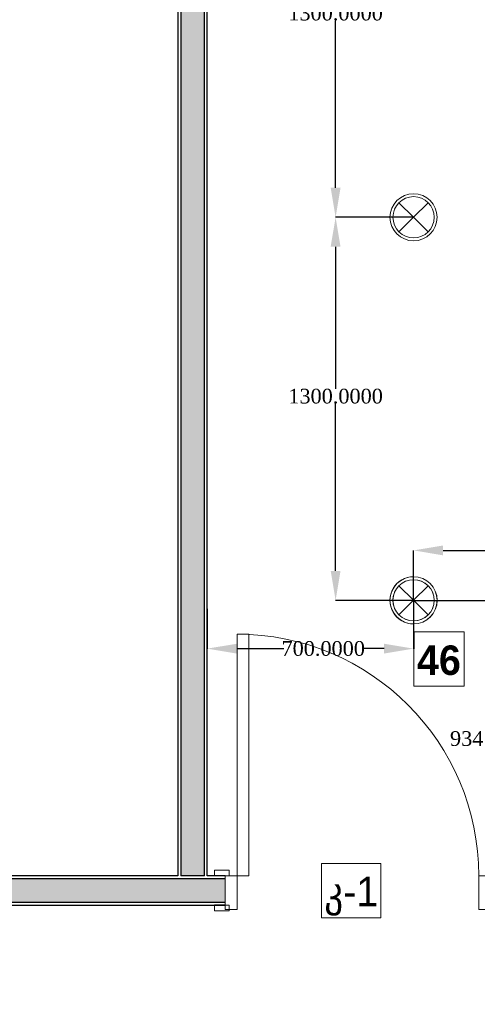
# Model space of a CAD drawing. Header units: millimetres. Extents: x 0 to 88385, y 0 to 41127.
# Tile 79 of 244: x 52437 to 53990, y 22507 to 25849. Entities that reach past the tile are written whole.
import ezdxf
from ezdxf import colors
from ezdxf.entities.mleader import LeaderData, LeaderLine
from ezdxf.math import Vec2, Vec3

# ---------------------------------------------------------------- set-up
doc = ezdxf.new("R2010")
doc.units = ezdxf.units.MM
doc.header["$MEASUREMENT"] = 0
doc.set_wipeout_variables(frame=1)
doc.layers.add('- განათება', color=7, linetype='Continuous')
doc.layers.add('New_Structural - Bearing', color=7, linetype='Continuous')
for name, color, linetype, lineweight in [('New_Annotation - Text_Pen_No__20', 1, 'Continuous', 0), ('New_Archicad Doors_Pen_No__1', 7, 'Continuous', 13), ('New_Structural - Bearing_Pen_No__1', 7, 'Continuous', 13)]:
    doc.layers.add(name, color=color, linetype=linetype, lineweight=lineweight)
for name, color, linetype, lineweight, true_color in [('New_Interior - Lamp_Pen_No__77', 7, 'Continuous', 20, 0xffeb28), ('New_Structural - Bearing_Pen_No__5', 7, 'Continuous', 25, 0x40a5ff), ('New_Structural - Bearing_Pen_No__57', 7, 'Continuous', 25, 0xdcd214)]:
    doc.layers.add(name, color=color, linetype=linetype, lineweight=lineweight, true_color=true_color)
doc.styles.add('GENERATED_STYLE_2', font='txt')
doc.styles.add('GENERATED_STYLE_3', font='txt')
doc.styles.get("Standard").update_dxf_attribs({"font": 'sylfaen.ttf'})
doc.dimstyles.get("Standard").update_dxf_attribs({"dimtxt": 0.18, "dimasz": 0.18, "dimexe": 0.18, "dimexo": 0.0625, "dimgap": 0.09, "dimtad": 0, "dimtih": 1, "dimtoh": 1, "dimdec": 4, "dimzin": 0, "dimdsep": 46, "dimtxsty": 'Standard', "dimcen": 0.09, "dimadec": 0, "dimazin": 0, "dimtfac": 1, "dimtdec": 4, "dimtofl": 0, "dimtmove": 0, "dimatfit": 3, "dimfxl": 1, "dimtolj": 1, "dimtzin": 0, "dimarcsym": 0})

# ---------------------------------------------------------------- blocks, each defined once
blk = doc.blocks.new('Door_3')
at = {"layer": 'New_Archicad Doors_Pen_No__1', "color": 7, "linetype": 'Continuous', "lineweight": 13}
for p, q in [((370, 0), (370, 820)), ((370, 820), (410, 820)), ((410, 820), (410, 0)), ((-487, 0), (-487, 19)), ((-487, 19), (-437, 19)), ((-437, 0), (-487, 0)), ((-450, 0), (-487, 0)), ((-450, 0), (-487, 0)), ((-410, 0), (-450, 0)), ((-450, 0), (-450, -115)), ((-450, 0), (-450, -10)), ((-450, 0), (-450, -10)), ((-437, 19), (-437, 0)), ((-410, -115), (-410, 0)), ((410, 0), (370, 0)), ((450, 0), (410, 0)), ((410, 0), (410, -115)), ((437, 19), (487, 19)), ((437, 0), (437, 19)), ((487, 0), (437, 0)), ((450, -115), (450, 0)), ((450, 0), (450, -10)), ((450, 0), (450, -10)), ((450, 0), (487, 0)), ((450, 0), (487, 0)), ((487, 19), (487, 0)), ((-450, -10), (-450, -90)), ((-450, -10), (-450, -90)), ((450, -10), (450, -90)), ((450, -10), (450, -90)), ((-487, -119), (-487, -100)), ((-487, -100), (-437, -100)), ((-450, -100), (-487, -100)), ((-450, -100), (-487, -100)), ((-450, -90), (-450, -100)), ((-450, -90), (-450, -100)), ((-437, -100), (-437, -119)), ((437, -100), (487, -100)), ((437, -119), (437, -100)), ((450, -90), (450, -100)), ((450, -90), (450, -100)), ((450, -100), (487, -100)), ((450, -100), (487, -100)), ((487, -100), (487, -119)), ((-437, -119), (-487, -119)), ((-450, -115), (-410, -115)), ((410, -115), (450, -115)), ((487, -119), (437, -119))]:
    blk.add_line(p, q, dxfattribs=at)
blk.add_arc((410, 0), 820, 90, 180, dxfattribs=at)
blk = doc.blocks.new('Wall_62', base_point=(-19144.8, 22843.6))
at = {"layer": 'New_Structural - Bearing_Pen_No__57', "linetype": 'Continuous', "lineweight": 25, "true_color": 0xdcd214}
blk.add_hatch(color=52, dxfattribs=at).paths.add_polyline_path([(-33809.3, 22933.6), (-33809.3, 22853.6), (-31105.2, 22853.6), (-31105.2, 22933.6)])
at = {"layer": 'New_Structural - Bearing_Pen_No__1', "color": 7, "linetype": 'Continuous', "lineweight": 13}
for p, q in [((-31105.2, 22943.6), (-31105.2, 22933.6)), ((-31105.2, 22933.6), (-31105.2, 22853.6)), ((-31105.2, 22853.6), (-31105.2, 22843.6))]:
    blk.add_line(p, q, dxfattribs=at)
at = {"layer": 'New_Structural - Bearing_Pen_No__5', "color": 161, "linetype": 'Continuous', "lineweight": 25, "true_color": 0x40a5ff}
for p, q in [((-31105.2, 22933.6), (-33809.3, 22933.6)), ((-31105.2, 22943.6), (-31142.2, 22943.6)), ((-33809.3, 22853.6), (-31105.2, 22853.6)), ((-31105.2, 22843.6), (-31142.2, 22843.6))]:
    blk.add_line(p, q, dxfattribs=at)
at = {"layer": 'New_Structural - Bearing_Pen_No__5', "color": 161, "linetype": 'Continuous', "lineweight": 25, "true_color": 0x40a5ff, "flags": 128}
for points in [[(-31266.2, 22943.6), (-33809.3, 22943.6)], [(-31176.2, 22943.6), (-31256.2, 22943.6)], [(-31105.2, 22943.6), (-31166.2, 22943.6)], [(-33809.3, 22843.6), (-31105.2, 22843.6)]]:
    blk.add_lwpolyline(points, dxfattribs=at)
at = {"layer": 'New_Archicad Doors_Pen_No__1', "color": 7, "linetype": 'Continuous', "lineweight": 13, "xscale": -1, "zscale": 1000}
blk.add_blockref('Door_3', (-30655.2, 22943.6), dxfattribs=at)
blk = doc.blocks.new('Wall_65', base_point=(-31266.2, 22843.6))
at = {"layer": 'New_Structural - Bearing_Pen_No__57', "linetype": 'Continuous', "lineweight": 25, "true_color": 0xdcd214}
blk.add_hatch(color=52, dxfattribs=at).paths.add_polyline_path([(-31256.2, 32588), (-31256.2, 22943.6), (-31176.2, 22943.6), (-31176.2, 32588)])
at = {"layer": 'New_Structural - Bearing_Pen_No__1', "color": 7, "linetype": 'Continuous', "lineweight": 13, "flags": 128}
blk.add_lwpolyline([(-31256.2, 22943.6), (-31176.2, 22943.6)], dxfattribs=at)
at = {"layer": 'New_Structural - Bearing_Pen_No__5', "color": 161, "linetype": 'Continuous', "lineweight": 25, "true_color": 0x40a5ff}
for p, q in [((-31256.2, 32588), (-31256.2, 22943.6)), ((-31176.2, 22943.6), (-31176.2, 32588))]:
    blk.add_line(p, q, dxfattribs=at)
at = {"layer": 'New_Structural - Bearing_Pen_No__5', "color": 161, "linetype": 'Continuous', "lineweight": 25, "true_color": 0x40a5ff, "flags": 128}
for points in [[(-31166.2, 22943.6), (-31166.2, 32588)], [(-31266.2, 29284.6), (-31266.2, 22943.6)]]:
    blk.add_lwpolyline(points, dxfattribs=at)
blk = doc.blocks.new('Recessed Spot')
at = {"layer": 'New_Interior - Lamp_Pen_No__77', "color": 2, "linetype": 'Continuous', "lineweight": 20, "true_color": 0xffeb28}
for q in [(-49.5, 49.5), (49.5, 49.5), (-49.5, -49.5), (49.5, -49.5)]:
    blk.add_line((0, 0), q, dxfattribs=at)
at = {"layer": 'New_Interior - Lamp_Pen_No__77', "color": 2, "linetype": 'Continuous', "lineweight": 20, "true_color": 0xffeb28, "flags": 128}
blk.add_lwpolyline([(80, 0, 1), (-80, 0, 1)], format="xyb", close=True, dxfattribs=at)
at = {"layer": 'New_Interior - Lamp_Pen_No__77', "color": 2, "linetype": 'Continuous', "lineweight": 20, "true_color": 0xffeb28}
blk.add_circle((0, 0), 70, dxfattribs=at)
blk = doc.blocks.new('*D694')
at = {"layer": '- განათება', "color": 0, "lineweight": -2, "transparency": 16777216}
for p, q in [((53774.1, 23878.2), (53774.1, 23714.1)), ((53074.1, 23849.9), (53074.1, 23714.1)), ((53174.1, 23714.3), (53333.8, 23714.3)), ((53674.1, 23714.3), (53601.2, 23714.3))]:
    blk.add_line(p, q, dxfattribs=at)
at = {"layer": '- განათება', "color": 0, "transparency": 16777216}
for points in [[(53174.1, 23730.9), (53174.1, 23697.6), (53074.1, 23714.3)], [(53674.1, 23730.9), (53674.1, 23697.6), (53774.1, 23714.3)]]:
    blk.add_solid(points, dxfattribs=at)
at = {"layer": 'Defpoints', "color": 0, "transparency": 16777216}
for p in [(53774.1, 23878.2), (53074.1, 23850), (53774.1, 23714.3)]:
    blk.add_point(p, dxfattribs=at)
at = {"layer": '- განათება', "color": 0, "transparency": 16777216, "insert": (53467.5, 23714.3), "char_height": 50, "attachment_point": 5}
blk.add_mtext('\\A1;{\\fSylfaen|b0|i0|c0|p18;700.0000}', dxfattribs=at)
blk = doc.blocks.new('*D695')
at = {"layer": '- განათება', "color": 0, "lineweight": -2, "transparency": 16777216}
for p, q in [((53774.2, 23878.2), (54039.6, 23878.2)), ((54039.4, 23778.2), (54039.4, 23434.4)), ((54039.4, 23043.6), (54039.4, 23383)), ((54124.9, 22943.6), (54039.2, 22943.6))]:
    blk.add_line(p, q, dxfattribs=at)
at = {"layer": '- განათება', "color": 0, "transparency": 16777216}
for points in [[(54022.7, 23778.2), (54056.1, 23778.2), (54039.4, 23878.2)], [(54022.7, 23043.6), (54056.1, 23043.6), (54039.4, 22943.6)]]:
    blk.add_solid(points, dxfattribs=at)
at = {"layer": 'Defpoints', "color": 0, "transparency": 16777216}
for p in [(53774.1, 23878.2), (54039.4, 23878.2), (54125, 22943.6)]:
    blk.add_point(p, dxfattribs=at)
at = {"layer": '- განათება', "color": 0, "transparency": 16777216, "insert": (54039.4, 23408.7), "char_height": 50, "attachment_point": 5}
blk.add_mtext('\\A1;{\\fSylfaen|b0|i0|c0|p18;934.6405}', dxfattribs=at)
blk = doc.blocks.new('*D704')
at = {"layer": '- განათება', "color": 0, "lineweight": -2, "transparency": 16777216}
for p, q in [((53774.1, 26478.2), (53509.3, 26478.2)), ((53509.5, 26378.2), (53509.5, 25896.3)), ((53509.5, 25278.2), (53509.5, 25845)), ((53774.1, 25178.2), (53509.3, 25178.2))]:
    blk.add_line(p, q, dxfattribs=at)
at = {"layer": '- განათება', "color": 0, "transparency": 16777216}
for points in [[(53492.8, 26378.2), (53526.2, 26378.2), (53509.5, 26478.2)], [(53492.8, 25278.2), (53526.2, 25278.2), (53509.5, 25178.2)]]:
    blk.add_solid(points, dxfattribs=at)
at = {"layer": 'Defpoints', "color": 0, "transparency": 16777216}
for p in [(53774.1, 26478.2), (53509.5, 25178.2), (53774.1, 25178.2)]:
    blk.add_point(p, dxfattribs=at)
at = {"layer": '- განათება', "color": 0, "transparency": 16777216, "insert": (53509.5, 25870.7), "char_height": 50, "attachment_point": 5}
blk.add_mtext('\\A1;{\\fSylfaen|b0|i0|c0|p18;1300.0000}', dxfattribs=at)
blk = doc.blocks.new('*D705')
at = {"layer": '- განათება', "color": 0, "lineweight": -2, "transparency": 16777216}
for p, q in [((53774.1, 25178.2), (53509.3, 25178.2)), ((53509.5, 25078.2), (53509.5, 24596.3)), ((53509.5, 23978.2), (53509.5, 24545)), ((53774.1, 23878.2), (53509.3, 23878.2))]:
    blk.add_line(p, q, dxfattribs=at)
at = {"layer": '- განათება', "color": 0, "transparency": 16777216}
for points in [[(53492.8, 25078.2), (53526.2, 25078.2), (53509.5, 25178.2)], [(53492.8, 23978.2), (53526.2, 23978.2), (53509.5, 23878.2)]]:
    blk.add_solid(points, dxfattribs=at)
at = {"layer": 'Defpoints', "color": 0, "transparency": 16777216}
for p in [(53774.1, 25178.2), (53509.5, 23878.2), (53774.1, 23878.2)]:
    blk.add_point(p, dxfattribs=at)
at = {"layer": '- განათება', "color": 0, "transparency": 16777216, "insert": (53509.5, 24570.7), "char_height": 50, "attachment_point": 5}
blk.add_mtext('\\A1;{\\fSylfaen|b0|i0|c0|p18;1300.0000}', dxfattribs=at)
blk = doc.blocks.new('*D711')
at = {"layer": '- განათება', "color": 0, "lineweight": -2, "transparency": 16777216}
for p, q in [((53774.1, 23878.3), (53774.1, 24047.9)), ((53874.1, 24047.7), (54068.2, 24047.7)), ((54556.5, 24047.7), (54333.8, 24047.7)), ((54656.5, 23878.3), (54656.5, 24047.9))]:
    blk.add_line(p, q, dxfattribs=at)
at = {"layer": '- განათება', "color": 0, "transparency": 16777216}
for points in [[(53874.1, 24064.4), (53874.1, 24031), (53774.1, 24047.7)], [(54556.5, 24064.4), (54556.5, 24031), (54656.5, 24047.7)]]:
    blk.add_solid(points, dxfattribs=at)
at = {"layer": 'Defpoints', "color": 0, "transparency": 16777216}
for p in [(53774.1, 24047.7), (53774.1, 23878.2), (54656.5, 23878.2)]:
    blk.add_point(p, dxfattribs=at)
at = {"layer": '- განათება', "color": 0, "transparency": 16777216, "insert": (54201, 24047.7), "char_height": 50, "attachment_point": 5}
blk.add_mtext('\\A1;{\\fSylfaen|b0|i0|c0|p18;882.3755}', dxfattribs=at)
blk = doc.blocks.new('AVARIULI GANATEBA')
at = {"layer": '- განათება', "color": 3, "linetype": 'Continuous', "lineweight": 20}
for q in [(-49.5, 49.5), (49.5, 49.5), (-49.5, -49.5), (49.5, -49.5)]:
    blk.add_line((0, 0), q, dxfattribs=at)
for major_axis, start_param, end_param in [((56.6, 56.6), 0.785398, 3.926991), ((-49.5, 49.5), 2.356194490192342, 8.639379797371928), ((56.6, 56.6), 3.926991, 7.068583)]:
    blk.add_ellipse((0, 0), major_axis=major_axis, ratio=1, start_param=start_param, end_param=end_param, dxfattribs=at)

msp = doc.modelspace()

# ---------------------------------------------------------------- block references
at = {"layer": '- განათება', "color": 2, "linetype": 'Continuous', "lineweight": 20, "true_color": 0xffeb28, "zscale": 1000, "rotation": 89.99999999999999}
for p in [(53774.13039, 25178.24177), (53774.13039, 23878.24177)]:
    msp.add_blockref('Recessed Spot', p, dxfattribs=at)
at = {"layer": '- განათება', "color": 1}
msp.add_blockref('AVARIULI GANATEBA', (53774.13039, 23878.24177), dxfattribs=at)
at = {"layer": 'New_Structural - Bearing', "color": 7, "lineweight": 35}
for name, p in [('Wall_65', (52974.13039, 22843.6013)), ('Wall_62', (65095.50151, 22843.6013))]:
    msp.add_blockref(name, p, dxfattribs=at)

# ---------------------------------------------------------------- dimensions: what is measured, and where the dimension line sits
at = {"layer": '- განათება', "color": 1}
for base, p1, p2, angle, picture, middle in [((53509.4881, 25178.24177), (53774.13039, 26478.24177), (53774.13039, 25178.24177), 270, '*D704', (53509.4881, 25870.67684)), ((53509.4881, 23878.24177), (53774.13039, 25178.24177), (53774.13039, 23878.24177), 270, '*D705', (53509.4881, 24570.67684)), ((53774.13039, 24047.69687), (54656.5059, 23878.24177), (53774.13039, 23878.24177), 180, '*D711', (54201, 24047.69687))]:
    dim = msp.add_linear_dim(base=base, p1=p1, p2=p2, angle=angle, text='{\\fSylfaen|b0|i0|c0|p18;<>}', dimstyle='Standard', override={"dimtxt": 50, "dimasz": 100}, dxfattribs=at)
    dim.commit()
    dim.dimension.update_dxf_attribs({"geometry": picture, "text_midpoint": middle, "dimtype": 160})

# ---------------------------------------------------------------- leaders
at = {"color": 5}
ml = msp.add_multileader_mtext('Standard', dxfattribs=at)
ml.set_content('ნეოტეკის ფარი', color=5)
ml.set_leader_properties()
ml.build(insert=Vec2(0, 0))
ml.multileader.update_dxf_attribs({"text_right_attachment_type": 6, "dogleg_length": 50, "arrow_head_size": 100})
ctx = ml.context
ctx.base_point, ctx.char_height, ctx.arrow_head_size, ctx.landing_gap_size, ctx.plane_origin, ctx.plane_x_axis, ctx.plane_y_axis = Vec3(52750.59611, 30623.37284), 100, 100, 0.09, Vec3(48445.57174, 24617.92422), Vec3(0, -1), Vec3(1, 0)
ctx.right_attachment = 6
notes = []
notes.append((ctx, [(0, (0, 0, 0), (0, 0), (1, 0), 1, [])]))
ctx.mtext.insert, ctx.mtext.text_direction, ctx.mtext.rotation, ctx.mtext.width, ctx.mtext.flow_direction = Vec3(52820.34133, 30623.28284), Vec3(0, -1), 4.7123889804, 1402.7684334, 5
for ctx, leaders in notes:
    for number, flags, end, landing, length, lines in leaders:
        leader = LeaderData()
        leader.index, (leader.has_last_leader_line, leader.has_dogleg_vector, leader.attachment_direction) = number, flags
        leader.last_leader_point, leader.dogleg_vector, leader.dogleg_length = Vec3(end), Vec3(landing), length
        for number, points, colour, breaks in lines:
            line = LeaderLine()
            line.index, line.vertices, line.color, line.breaks = number, Vec3.list(points), colors.encode_raw_color(colour), breaks
            leader.lines.append(line)
        ctx.leaders.append(leader)

# ---------------------------------------------------------------- next in the draw order: wipeouts: each hides what was drawn before it
at = {"color": 1, "linetype": 'Continuous', "lineweight": 0, "ltscale": 192602.290077}
msp.add_wipeout([(53774.49067, 23586.86602), (53945.83646, 23586.86602), (53945.83646, 23771.71473), (53774.49067, 23771.71473)], dxfattribs=at).dxf.layer = 'New_Annotation - Text_Pen_No__20'
at = {"color": 1, "linetype": 'Continuous', "lineweight": 0, "ltscale": 191415.843106}
msp.add_wipeout([(53462.0719, 22800.70183), (53663.23563, 22800.70183), (53663.23563, 22985.55047), (53462.0719, 22985.55047)], dxfattribs=at).dxf.layer = 'New_Annotation - Text_Pen_No__20'

# ---------------------------------------------------------------- next in the draw order: linework, layer by layer
at = {"layer": 'New_Annotation - Text_Pen_No__20', "color": 1, "linetype": 'Continuous', "lineweight": 0, "flags": 128}
for points in [[(53774.49067, 23586.86602), (53945.83646, 23586.86602), (53945.83646, 23771.71473), (53774.49067, 23771.71473), (53774.49067, 23586.86602)], [(53462.0719, 22800.70183), (53663.23563, 22800.70183), (53663.23563, 22985.55047), (53462.0719, 22985.55047), (53462.0719, 22800.70183)]]:
    msp.add_lwpolyline(points, close=True, dxfattribs=at)

# ---------------------------------------------------------------- next in the draw order: texts
at = {"layer": 'New_Annotation - Text_Pen_No__20', "color": 1, "linetype": 'Continuous', "lineweight": 0, "char_height": 100, "attachment_point": 2}
for s, insert, style in [('\\A1;{\\pqc;\\fBOG 2018|b1|i0|c0|p0;\\W1.000000;4\\fBOG 2018|b1|i0|c0|p0;\\W1.000000;6}', (53860.16357, 23725.04807), 'GENERATED_STYLE_3'), ('\\A1;{\\pqc;\\fBOG 2018|b0|i0|c0|p0;\\W1.000000;კ-\\fBOG 2018|b0|i0|c0|p0;\\W1.000000;1}', (53562.65376, 22940.04745), 'GENERATED_STYLE_2')]:
    msp.add_mtext(s, dxfattribs=dict(at, insert=insert, style=style))

# ---------------------------------------------------------------- next in the draw order: dimensions: what is measured, and where the dimension line sits
at = {"layer": '- განათება', "color": 1}
dim = msp.add_linear_dim(base=(53774.13039, 23714.25855), p1=(53074.13039, 23850), p2=(53774.13039, 23878.24177), text='{\\fSylfaen|b0|i0|c0|p18;<>}', dimstyle='Standard', override={"dimtxt": 50, "dimasz": 100}, dxfattribs=at)
dim.commit()
dim.dimension.update_dxf_attribs({"geometry": '*D694', "text_midpoint": (53467.5, 23714.25855), "dimtype": 160})
dim = msp.add_linear_dim(base=(54039.40154, 23878.24177), p1=(54125, 22943.6013), p2=(53774.13039, 23878.24177), angle=90, text='{\\fSylfaen|b0|i0|c0|p18;<>}', dimstyle='Standard', override={"dimtxt": 50, "dimasz": 100}, dxfattribs=at)
dim.commit()
dim.dimension.update_dxf_attribs({"geometry": '*D695', "text_midpoint": (54039.40154, 23408.67893), "dimtype": 160})

# ---------------------------------------------------------------- next in the draw order: leaders
at = {"color": 5}
ml = msp.add_multileader_mtext('Standard', dxfattribs=at)
ml.set_content('ნეოტეკის \\Pრეკი', color=5)
ml.set_leader_properties()
ml.build(insert=Vec2(0, 0))
ml.multileader.update_dxf_attribs({"text_right_attachment_type": 6, "dogleg_length": 50, "arrow_head_size": 100})
ctx = ml.context
ctx.base_point, ctx.char_height, ctx.arrow_head_size, ctx.landing_gap_size, ctx.plane_origin = Vec3(52433.92127, 31594.41315), 100, 100, 0.09, Vec3(58277.85057, 26439.85585)
ctx.right_attachment = 6
notes = []
notes.append((ctx, [(0, (0, 0, 0), (0, 0), (1, 0), 1, [])]))
ctx.mtext.insert, ctx.mtext.width, ctx.mtext.flow_direction = Vec3(52434.01127, 31663.91068), 1402.7684334, 5
ml = msp.add_multileader_mtext('Standard', dxfattribs=at)
ml.set_content('ელ. ფარების ადგილი', color=5)
ml.set_leader_properties()
ml.build(insert=Vec2(0, 0))
ml.multileader.update_dxf_attribs({"text_right_attachment_type": 6, "dogleg_length": 50, "arrow_head_size": 100})
ctx = ml.context
ctx.base_point, ctx.char_height, ctx.arrow_head_size, ctx.landing_gap_size, ctx.plane_origin = Vec3(52207.87269, 28518.35488), 100, 100, 0.09, Vec3(58051.80199, 23364.78837)
ctx.right_attachment = 6
notes.append((ctx, [(0, (0, 0, 0), (0, 0), (1, 0), 1, [])]))
ctx.mtext.insert, ctx.mtext.width, ctx.mtext.flow_direction = Vec3(52207.96269, 28588.8432), 1402.7684334, 5
for ctx, leaders in notes:
    for number, flags, end, landing, length, lines in leaders:
        leader = LeaderData()
        leader.index, (leader.has_last_leader_line, leader.has_dogleg_vector, leader.attachment_direction) = number, flags
        leader.last_leader_point, leader.dogleg_vector, leader.dogleg_length = Vec3(end), Vec3(landing), length
        for number, points, colour, breaks in lines:
            line = LeaderLine()
            line.index, line.vertices, line.color, line.breaks = number, Vec3.list(points), colors.encode_raw_color(colour), breaks
            leader.lines.append(line)
        ctx.leaders.append(leader)

doc.saveas('drawing.dxf')
